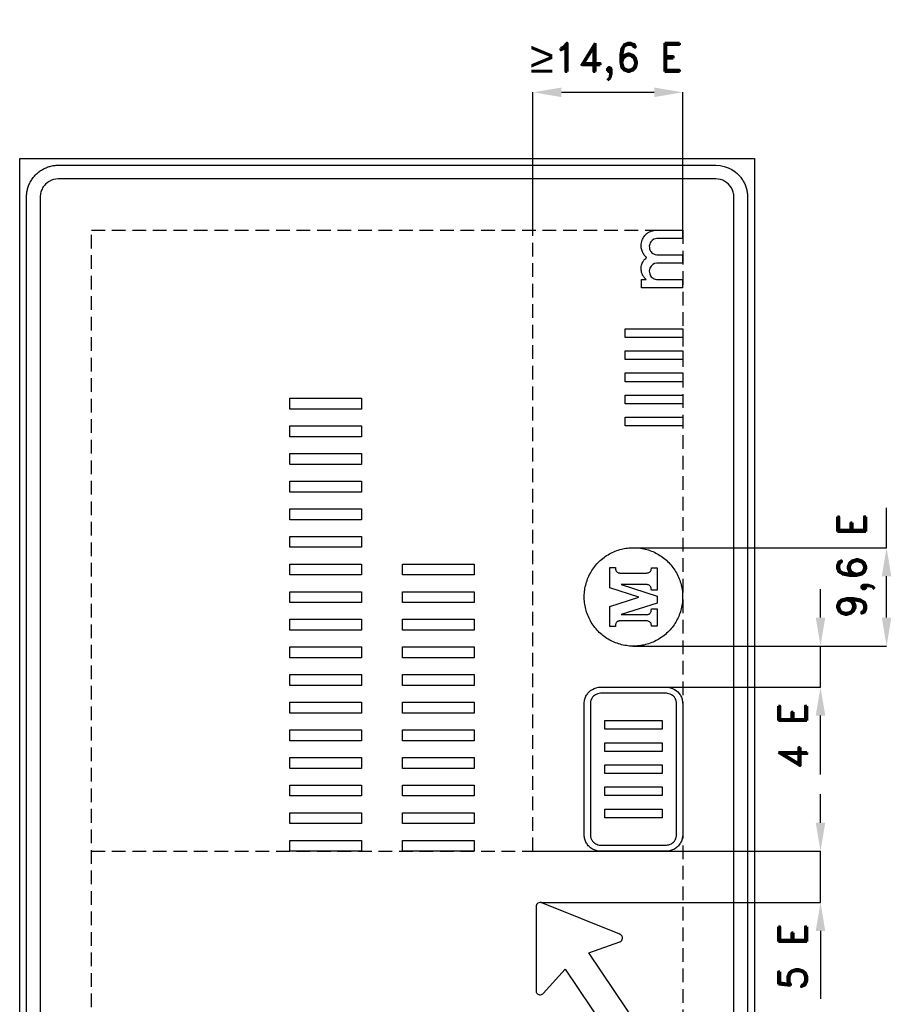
# Model space of a CAD drawing. Header units: millimetres. Extents: x -1096 to 3205, y 667 to 9904.
# Tile 3 of 3: x -621 to 3205, y 5583 to 9904. Entities that reach past the tile are written whole.
import ezdxf

# ---------------------------------------------------------------- set-up
doc = ezdxf.new("R2010")
doc.units = ezdxf.units.MM
doc.header["$LTSCALE"] = 5
doc.linetypes.add('ČÁRKOVANÁX2', pattern=[1.5, 1, -0.5])
doc.layers.add('Kóty', color=2, linetype='Continuous')
doc.layers.add('Značka', color=7, linetype='Continuous')
doc.styles.get("Standard").update_dxf_attribs({"font": 'romand.shx', "height": 125})

msp = doc.modelspace()

# ---------------------------------------------------------------- linework, layer by layer
at = {"layer": 'Kóty'}
for p, q in [((1632.2, 8980.1), (1632.2, 9585.2)), ((1757.2, 9585.1), (2164.2, 9585.1)), ((2289.2, 8980.1), (2289.2, 9585.2)), ((2076, 7586.7), (2894.3, 7586.7)), ((2076, 7586.7), (3184.3, 7586.7)), ((3184.2, 7279.8), (3184.2, 7461.7)), ((2894.2, 7279.8), (2894.2, 7404.8)), ((2070.4, 7154.8), (3184.3, 7154.8)), ((2071.3, 7154.8), (2894.3, 7154.8)), ((2084.5, 6974.8), (2894.3, 6974.8)), ((2894.2, 6590.9), (2894.2, 6849.8)), ((2894.2, 6379.8), (2894.2, 6504.8)), ((1632.2, 6254.8), (2894.3, 6254.8)), ((1666, 6029.8), (2894.3, 6029.8)), ((2894.2, 5904.8), (2894.2, 5606.8))]:
    msp.add_line(p, q, dxfattribs=at)
at = {"layer": 'Kóty', "color": 6, "linetype": 'ČÁRKOVANÁX2', "ltscale": 12}
for p, q in [((1632.2, 6254.8), (1632.2, 8980.1)), ((-305.8, 6254.8), (1632.2, 6254.8))]:
    msp.add_line(p, q, dxfattribs=at)
at = {"layer": 'Kóty'}
for points in [[(3184.3, 7586.7), (3184.3, 7761)], [(2894.3, 6974.8), (2894.2, 7155)], [(2894.3, 6029.8), (2894.2, 6254.8)]]:
    msp.add_lwpolyline(points, dxfattribs=at)
for points in [[(1757.2, 9605.9), (1757.2, 9564.2), (1632.2, 9585.1)], [(2164.2, 9605.9), (2164.2, 9564.2), (2289.2, 9585.1)], [(3163.3, 7461.7), (3205, 7461.7), (3184.2, 7586.7)], [(2873.3, 7279.8), (2915, 7279.8), (2894.2, 7154.8)], [(3163.3, 7279.8), (3205, 7279.8), (3184.2, 7154.8)], [(2873.3, 6849.8), (2915, 6849.8), (2894.2, 6974.8)], [(2873.3, 6379.8), (2915, 6379.8), (2894.2, 6254.8)], [(2873.3, 5904.8), (2915, 5904.8), (2894.2, 6029.8)]]:
    msp.add_solid(points, dxfattribs=at)
at = {"layer": 'Značka', "color": 5}
for points in [[(2604.2, 1295.1), (-620.8, 1295.1), (-620.8, 9295.1), (2604.2, 9295.1), (2604.2, 1295.1)], [(2289.2, 8509.2), (2037.2, 8509.2), (2037.2, 8547.4), (2289.2, 8547.4), (2289.2, 8509.2)], [(2289.2, 8412.2), (2037.2, 8412.2), (2037.2, 8450.4), (2289.2, 8450.4), (2289.2, 8412.2)], [(2289.2, 8315.2), (2037.2, 8315.2), (2037.2, 8353.4), (2289.2, 8353.4), (2289.2, 8315.2)], [(2289.2, 8218.2), (2037.2, 8218.2), (2037.2, 8256.4), (2289.2, 8256.4), (2289.2, 8218.2)], [(879.2, 8194.6), (564.2, 8194.6), (564.2, 8242.4), (879.2, 8242.4), (879.2, 8194.6)], [(2289.2, 8121.2), (2037.2, 8121.2), (2037.2, 8159.4), (2289.2, 8159.4), (2289.2, 8121.2)], [(879.2, 8073.4), (564.2, 8073.4), (564.2, 8121.1), (879.2, 8121.1), (879.2, 8073.4)], [(879.2, 7952.2), (564.2, 7952.2), (564.2, 7999.9), (879.2, 7999.9), (879.2, 7952.2)], [(879.2, 7830.9), (564.2, 7830.9), (564.2, 7878.7), (879.2, 7878.7), (879.2, 7830.9)], [(879.2, 7709.7), (564.2, 7709.7), (564.2, 7757.4), (879.2, 7757.4), (879.2, 7709.7)], [(879.2, 7588.4), (564.2, 7588.4), (564.2, 7636.2), (879.2, 7636.2), (879.2, 7588.4)], [(879.2, 7467.2), (564.2, 7467.2), (564.2, 7514.9), (879.2, 7514.9), (879.2, 7467.2)], [(1374.2, 7467.2), (1059.2, 7467.2), (1059.2, 7514.9), (1374.2, 7514.9), (1374.2, 7467.2)], [(879.2, 7345.9), (564.2, 7345.9), (564.2, 7393.7), (879.2, 7393.7), (879.2, 7345.9)], [(1374.2, 7345.9), (1059.2, 7345.9), (1059.2, 7393.7), (1374.2, 7393.7), (1374.2, 7345.9)], [(879.2, 7224.7), (564.2, 7224.7), (564.2, 7272.4), (879.2, 7272.4), (879.2, 7224.7)], [(1374.2, 7224.7), (1059.2, 7224.7), (1059.2, 7272.4), (1374.2, 7272.4), (1374.2, 7224.7)], [(879.2, 7103.5), (564.2, 7103.5), (564.2, 7151.2), (879.2, 7151.2), (879.2, 7103.5)], [(1374.2, 7103.5), (1059.2, 7103.5), (1059.2, 7151.2), (1374.2, 7151.2), (1374.2, 7103.5)], [(879.2, 6982.2), (564.2, 6982.2), (564.2, 7030), (879.2, 7030), (879.2, 6982.2)], [(1374.2, 6982.2), (1059.2, 6982.2), (1059.2, 7030), (1374.2, 7030), (1374.2, 6982.2)], [(879.2, 6861), (564.2, 6861), (564.2, 6908.7), (879.2, 6908.7), (879.2, 6861)], [(1374.2, 6861), (1059.2, 6861), (1059.2, 6908.7), (1374.2, 6908.7), (1374.2, 6861)], [(2199.2, 6789.7), (1947.2, 6789.7), (1947.2, 6827.8), (2199.2, 6827.8), (2199.2, 6789.7)], [(879.2, 6739.7), (564.2, 6739.7), (564.2, 6787.5), (879.2, 6787.5), (879.2, 6739.7)], [(1374.2, 6739.7), (1059.2, 6739.7), (1059.2, 6787.5), (1374.2, 6787.5), (1374.2, 6739.7)], [(2199.2, 6692.7), (1947.2, 6692.7), (1947.2, 6730.9), (2199.2, 6730.9), (2199.2, 6692.7)], [(879.2, 6618.5), (564.2, 6618.5), (564.2, 6666.2), (879.2, 6666.2), (879.2, 6618.5)], [(1374.2, 6618.5), (1059.2, 6618.5), (1059.2, 6666.2), (1374.2, 6666.2), (1374.2, 6618.5)], [(2199.2, 6595.7), (1947.2, 6595.7), (1947.2, 6633.9), (2199.2, 6633.9), (2199.2, 6595.7)], [(879.2, 6497.2), (564.2, 6497.2), (564.2, 6545), (879.2, 6545), (879.2, 6497.2)], [(1374.2, 6497.2), (1059.2, 6497.2), (1059.2, 6545), (1374.2, 6545), (1374.2, 6497.2)], [(2199.2, 6498.7), (1947.2, 6498.7), (1947.2, 6536.9), (2199.2, 6536.9), (2199.2, 6498.7)], [(2199.2, 6401.7), (1947.2, 6401.7), (1947.2, 6439.9), (2199.2, 6439.9), (2199.2, 6401.7)], [(879.2, 6376), (564.2, 6376), (564.2, 6423.7), (879.2, 6423.7), (879.2, 6376)], [(1374.2, 6376), (1059.2, 6376), (1059.2, 6423.7), (1374.2, 6423.7), (1374.2, 6376)], [(879.2, 6254.8), (564.2, 6254.8), (564.2, 6302.5), (879.2, 6302.5), (879.2, 6254.8)], [(1374.2, 6254.8), (1059.2, 6254.8), (1059.2, 6302.5), (1374.2, 6302.5), (1374.2, 6254.8)], [(2154.2, 5398), (1877.4, 5808.3)]]:
    msp.add_lwpolyline(points, dxfattribs=at)
for points in [[(-590.8, 1465.1), (-590.8, 9125.1), (-590.8, 9125.6), (-590.8, 9126.2, -0.032192), (-589.6, 9144.2, -0.035444), (-585.9, 9162, -0.036254), (-580.1, 9179.2, -0.03443), (-571.9, 9195.4, -0.033712), (-561.8, 9210.5, -0.034075), (-549.8, 9224.1, -0.034219), (-536.2, 9236.1, -0.034238), (-521.2, 9246.1, -0.034016), (-504.9, 9254.2, -0.033417), (-487.8, 9260.1, -0.034151), (-470, 9263.9, -0.036731), (-451.9, 9265.1), (-451.4, 9265.1), (-450.8, 9265.1), (2434.2, 9265.1), (2434.7, 9265.1), (2435.3, 9265.1), (2453.3, 9263.8), (2471.1, 9260.1), (2488.3, 9254.3), (2504.5, 9246.1), (2519.6, 9236.1, -0.034079), (2533.2, 9224.1, -0.034203), (2545.2, 9210.5, -0.034206), (2555.2, 9195.4, -0.034046), (2563.3, 9179.2, -0.033401), (2569.2, 9162, -0.034126), (2572.9, 9144.2, -0.036745), (2574.2, 9126.2), (2574.2, 9125.6), (2574.2, 9125.1), (2574.2, 1465.1)], [(2514.2, 1465.1), (2514.2, 9125.1), (2514.2, 9125.4), (2514.2, 9125.7, 0.032184), (2513.4, 9136, 0.035448), (2511.3, 9146.2, 0.036282), (2508, 9156, 0.034422), (2503.3, 9165.2), (2497.6, 9173.9), (2490.7, 9181.6), (2483, 9188.5), (2474.3, 9194.2), (2465.1, 9198.9), (2455.3, 9202.2), (2445.1, 9204.4), (2434.8, 9205.1), (2434.5, 9205.1), (2434.2, 9205.1), (-450.8, 9205.1), (-451.1, 9205.1), (-451.5, 9205.1), (-461.8, 9204.3), (-471.9, 9202.2), (-481.8, 9198.9), (-491, 9194.2), (-499.6, 9188.5), (-507.4, 9181.6, 0.03423), (-514.3, 9173.9, 0.0342), (-520, 9165.2, 0.034034), (-524.6, 9156, 0.033425), (-528, 9146.2, 0.034147), (-530.1, 9136, 0.03674), (-530.8, 9125.7), (-530.8, 9125.4), (-530.8, 9125.1), (-530.8, 1465.1)], [(2289.1, 8727.4), (2109.1, 8727.4), (2109.1, 8763.6), (2129.1, 8763.6), (2126.9, 8765.5), (2124.8, 8767.5, -0.053801), (2116.8, 8777.4, -0.054635), (2111, 8788.8, -0.049776), (2107.8, 8799.6, -0.04991), (2106.7, 8810.9, -0.044587), (2107.5, 8820.9, -0.045335), (2110.1, 8830.6, -0.041532), (2114.1, 8839.6), (2119.3, 8847.8), (2122.9, 8852.3), (2127, 8856.4), (2129.2, 8858.3), (2131.6, 8860.1), (2129.1, 8862.3), (2126.6, 8864.5, -0.072076), (2116.1, 8878, -0.066461), (2109.5, 8893.9, -0.035519), (2107.5, 8902.7, -0.03584), (2106.8, 8911.7, -0.050518), (2107.8, 8924.5, -0.049638), (2111.4, 8937, -0.068285), (2119.9, 8952.8, -0.073292), (2132.4, 8965.5, -0.056843), (2144.2, 8973, -0.048851), (2157.4, 8977.8), (2162.2, 8979), (2167.1, 8979.8), (2169.3, 8979.9), (2171.6, 8980.1), (2289.1, 8980.1), (2289.1, 8943.9), (2178.8, 8943.9), (2177.5, 8943.9), (2176.1, 8943.8), (2169.4, 8942.7), (2163, 8940.2), (2155.3, 8935.2, 0.066925), (2149.2, 8928.4, 0.073495), (2144.6, 8919.3, 0.074325), (2142.8, 8909.4, 0.080747), (2143.9, 8898.4, 0.080688), (2148.4, 8888.3, 0.070551), (2154.4, 8881.1, 0.075414), (2162.1, 8875.9), (2168.6, 8873.4), (2175.4, 8872), (2176.4, 8871.9), (2177.4, 8871.8), (2289.1, 8871.8), (2289.1, 8835.7), (2178.1, 8835.7), (2176.6, 8835.6), (2175.1, 8835.6), (2166.1, 8833.5), (2158, 8828.9, 0.07473), (2150.6, 8821.9, 0.073802), (2145.6, 8813.1, 0.089059), (2142.8, 8800.7, 0.093661), (2144.6, 8788.2, 0.073312), (2148.5, 8779.6, 0.071135), (2154.8, 8772.5, 0.076976), (2163.8, 8766.7, 0.077945), (2174, 8763.9), (2175.4, 8763.7), (2176.8, 8763.6), (2289.1, 8763.6), (2289.1, 8727.4)], [(2073.2, 7586.8), (2074.6, 7586.8), (2076, 7586.7, -0.032169), (2104.1, 7584.6, -0.035727), (2131.8, 7578.7, -0.036655), (2158.5, 7569.4, -0.034746), (2183.6, 7556.4, -0.034036), (2206.9, 7540.5, -0.034443), (2227.9, 7521.5, -0.034553), (2246.3, 7500.1, -0.034437), (2261.6, 7476.3, -0.034389), (2273.9, 7450.8, -0.034424), (2282.5, 7423.9, -0.034425), (2287.8, 7396.2, -0.034418), (2289.1, 7367.9, -0.034415), (2287, 7339.8, -0.034413), (2281.1, 7312.1, -0.034422), (2271.7, 7285.5, -0.034427), (2258.8, 7260.3, -0.034419), (2242.9, 7237, -0.034425), (2223.9, 7216, -0.034399), (2202.5, 7197.6, -0.034404), (2178.7, 7182.3, -0.034422), (2153.2, 7170.1, -0.034439), (2126.3, 7161.4, -0.034425), (2098.6, 7156.2, -0.034412), (2070.3, 7154.8, -0.034402), (2042.2, 7156.9, -0.034412), (2014.5, 7162.9, -0.034418), (1987.9, 7172.2, -0.034393), (1962.7, 7185.1, -0.034403), (1939.4, 7201.1, -0.034404), (1918.4, 7220, -0.034427), (1900, 7241.5, -0.03442), (1884.7, 7265.2, -0.034421), (1872.5, 7290.7, -0.034417), (1863.8, 7317.6, -0.034413), (1858.6, 7345.4, -0.034417), (1857.2, 7373.6, -0.034416), (1859.3, 7401.8, -0.034419), (1865.3, 7429.4, -0.03442), (1874.6, 7456.1, -0.034423), (1887.5, 7481.2, -0.034421), (1903.5, 7504.5, -0.034406), (1922.4, 7525.5, -0.034421), (1943.9, 7543.9, -0.034472), (1967.6, 7559.2, -0.034394), (1993.1, 7571.5, -0.034056), (2020, 7580.1, -0.032787), (2046.4, 7585.2, -0.034271), (2073.2, 7586.8)], [(2176.7, 7343), (2019.3, 7293), (2129.1, 7293), (2129.8, 7293), (2130.5, 7293), (2133.6, 7293.2), (2136.8, 7293.7), (2139.2, 7294.4), (2141.6, 7295.4), (2143.6, 7296.6), (2145.4, 7298.1), (2147, 7299.8), (2148.3, 7301.8), (2149.6, 7304.5), (2150.5, 7307.3, 0.035715), (2151.4, 7311.9, 0.027136), (2151.7, 7316.5), (2151.7, 7317.3), (2151.7, 7318), (2176.7, 7318), (2176.7, 7242.6), (2151.9, 7242.6), (2151.9, 7243.4, 0.003688), (2151.9, 7244.1, 0.018168), (2151.8, 7246.7), (2151.4, 7249.2), (2150.9, 7251.5), (2150.2, 7253.8), (2149, 7256.3), (2147.4, 7258.6), (2145.6, 7260.5), (2143.5, 7262), (2140.8, 7263.5), (2137.9, 7264.5), (2134, 7265.4), (2130.1, 7265.7), (2129.5, 7265.8), (2128.9, 7265.8), (2017.6, 7265.8), (2017, 7265.8), (2016.3, 7265.8), (2014, 7265.7), (2011.7, 7265.5), (2010.2, 7265.3), (2008.7, 7265), (2006.3, 7264.3), (2004, 7263.4), (2002, 7262.2), (2000.2, 7260.8), (1998.6, 7259), (1997.3, 7257.1), (1996.1, 7254.6), (1995.3, 7252.1, 0.038379), (1994.4, 7247.6, 0.0293), (1994.2, 7243.1), (1994.2, 7242.2), (1994.2, 7241.4), (1969.7, 7241.4), (1969.7, 7328.2), (2096.9, 7369.1), (1969.7, 7409.9), (1969.7, 7500.1), (1994.2, 7500.1), (1994.2, 7499.3), (1994.2, 7498.4, 0.02592), (1994.4, 7493.9, 0.041568), (1995.3, 7489.4), (1996.1, 7486.8), (1997.3, 7484.4), (1998.6, 7482.4), (2000.2, 7480.7), (2002, 7479.2), (2004, 7478.1), (2006.3, 7477.1), (2008.7, 7476.5), (2010.2, 7476.2), (2011.7, 7475.9), (2014, 7475.7), (2016.3, 7475.6), (2017, 7475.6), (2017.6, 7475.6), (2128.9, 7475.6), (2129.5, 7475.7), (2130.1, 7475.7), (2134, 7476.1), (2137.9, 7476.9), (2140.8, 7478), (2143.5, 7479.4), (2145.6, 7481), (2147.4, 7482.9), (2149.2, 7485.5), (2150.4, 7488.4), (2151, 7490.3), (2151.4, 7492.3), (2151.8, 7494.8, 0.020142), (2151.9, 7497.3), (2151.9, 7498), (2151.9, 7498.8), (2176.7, 7498.8), (2176.7, 7399.9), (2151.7, 7399.9), (2151.7, 7400.7), (2151.7, 7401.5, 0.024289), (2151.4, 7406.1, 0.038657), (2150.5, 7410.7), (2149.6, 7413.5), (2148.3, 7416.2), (2147, 7418.2), (2145.5, 7419.9), (2143.7, 7421.4), (2141.7, 7422.6), (2139.3, 7423.6), (2136.9, 7424.3), (2133.7, 7424.8), (2130.6, 7425), (2129.9, 7425), (2129.2, 7425), (2019.4, 7425), (2176.7, 7374.7), (2176.7, 7343)], [(2289.2, 6326.8), (2289.2, 6326.5), (2289.2, 6326.2, -0.032176), (2288.5, 6316.9, -0.035445), (2286.6, 6307.8, -0.036269), (2283.6, 6298.9, -0.03441), (2279.4, 6290.6, -0.033691), (2274.2, 6282.8, -0.034092), (2268.1, 6275.8), (2261.1, 6269.7), (2253.3, 6264.5), (2245, 6260.3), (2236.2, 6257.3), (2227, 6255.4), (2217.7, 6254.8), (2217.4, 6254.8), (2217.2, 6254.8), (1929.2, 6254.8), (1928.9, 6254.8), (1928.6, 6254.8), (1919.3, 6255.4), (1910.2, 6257.3), (1901.3, 6260.3), (1893, 6264.5), (1885.2, 6269.7), (1878.2, 6275.8, -0.034205), (1872.1, 6282.8, -0.034243), (1866.9, 6290.6, -0.034037), (1862.7, 6298.9, -0.033411), (1859.7, 6307.8, -0.03412), (1857.8, 6316.9, -0.036746), (1857.2, 6326.2), (1857.2, 6326.5), (1857.2, 6326.8), (1857.2, 6902.8), (1857.2, 6903), (1857.2, 6903.3, -0.032175), (1857.8, 6912.6, -0.035438), (1859.7, 6921.8, -0.036266), (1862.7, 6930.6, -0.034447), (1866.9, 6938.9, -0.033722), (1872.1, 6946.7, -0.034128), (1878.2, 6953.7), (1885.2, 6959.9), (1893, 6965), (1901.3, 6969.2), (1910.2, 6972.2), (1919.3, 6974.1), (1928.6, 6974.8), (1928.9, 6974.8), (1929.2, 6974.8), (2217.2, 6974.8), (2217.4, 6974.8), (2217.7, 6974.8), (2227, 6974.1), (2236.2, 6972.2), (2245, 6969.2), (2253.3, 6965), (2261.1, 6959.8), (2268.1, 6953.7), (2274.3, 6946.7, -0.034265), (2279.4, 6938.9, -0.034059), (2283.6, 6930.6, -0.033411), (2286.6, 6921.8, -0.03413), (2288.5, 6912.6, -0.036747), (2289.2, 6903.3), (2289.2, 6903), (2289.2, 6902.8), (2289.2, 6326.8)], [(2289.2, 6326.8), (2289.2, 6326.5), (2289.2, 6326.2, -0.032176), (2288.5, 6316.9, -0.035445), (2286.6, 6307.8, -0.036269), (2283.6, 6298.9, -0.03441), (2279.4, 6290.6, -0.033691), (2274.2, 6282.8, -0.034092), (2268.1, 6275.8), (2261.1, 6269.7), (2253.3, 6264.5), (2245, 6260.3), (2236.2, 6257.3), (2227, 6255.4), (2217.7, 6254.8), (2217.4, 6254.8), (2217.2, 6254.8), (1929.2, 6254.8), (1928.9, 6254.8), (1928.6, 6254.8), (1919.3, 6255.4), (1910.2, 6257.3), (1901.3, 6260.3), (1893, 6264.5), (1885.2, 6269.7), (1878.2, 6275.8, -0.034205), (1872.1, 6282.8, -0.034243), (1866.9, 6290.6, -0.034037), (1862.7, 6298.9, -0.033411), (1859.7, 6307.8, -0.03412), (1857.8, 6316.9, -0.036746), (1857.2, 6326.2), (1857.2, 6326.5), (1857.2, 6326.8), (1857.2, 6902.8), (1857.2, 6903), (1857.2, 6903.3, -0.032175), (1857.8, 6912.6, -0.035438), (1859.7, 6921.8, -0.036266), (1862.7, 6930.6, -0.034447), (1866.9, 6938.9, -0.033722), (1872.1, 6946.7, -0.034128), (1878.2, 6953.7), (1885.2, 6959.9), (1893, 6965), (1901.3, 6969.2), (1910.2, 6972.2), (1919.3, 6974.1), (1928.6, 6974.8), (1928.9, 6974.8), (1929.2, 6974.8), (2217.2, 6974.8), (2217.4, 6974.8), (2217.7, 6974.8), (2227, 6974.1), (2236.2, 6972.2), (2245, 6969.2), (2253.3, 6965), (2261.1, 6959.8), (2268.1, 6953.7), (2274.3, 6946.7, -0.034265), (2279.4, 6938.9, -0.034059), (2283.6, 6930.6, -0.033411), (2286.6, 6921.8, -0.03413), (2288.5, 6912.6, -0.036747), (2289.2, 6903.3), (2289.2, 6903), (2289.2, 6902.8), (2289.2, 6326.8)], [(2262.2, 6326.8), (2262.2, 6902.8), (2262.2, 6902.9), (2262.2, 6903.1, 0.03218), (2261.8, 6908.9, 0.035423), (2260.6, 6914.6, 0.036234), (2258.7, 6920.2), (2256.1, 6925.4), (2252.8, 6930.2), (2249, 6934.6), (2244.6, 6938.4), (2239.8, 6941.7), (2234.6, 6944.3), (2229, 6946.2), (2223.3, 6947.4), (2217.5, 6947.8), (2217.3, 6947.8), (2217.2, 6947.8), (1929.2, 6947.8), (1929, 6947.8), (1928.8, 6947.8), (1923, 6947.4), (1917.3, 6946.2), (1911.8, 6944.3), (1906.6, 6941.7), (1901.7, 6938.4), (1897.3, 6934.6), (1893.5, 6930.2), (1890.2, 6925.4), (1887.6, 6920.2, 0.033402), (1885.8, 6914.6, 0.034101), (1884.5, 6908.9, 0.036732), (1884.2, 6903.1), (1884.2, 6902.9), (1884.2, 6902.8), (1884.2, 6326.8), (1884.2, 6326.6), (1884.2, 6326.4, 0.032196), (1884.6, 6320.6, 0.035457), (1885.8, 6314.9, 0.036273), (1887.6, 6309.4, 0.03444), (1890.2, 6304.2), (1893.5, 6299.3), (1897.3, 6294.9), (1901.7, 6291.1), (1906.6, 6287.8), (1911.8, 6285.2), (1917.3, 6283.4), (1923, 6282.1), (1928.8, 6281.8), (1929, 6281.8), (1929.2, 6281.8), (2217.2, 6281.8), (2217.3, 6281.8), (2217.5, 6281.8), (2223.3, 6282.2), (2229, 6283.4), (2234.6, 6285.2), (2239.8, 6287.8), (2244.6, 6291.1), (2249, 6294.9), (2252.8, 6299.3), (2256.1, 6304.2), (2258.7, 6309.4, 0.033422), (2260.6, 6314.9, 0.034136), (2261.8, 6320.6, 0.036749), (2262.2, 6326.4), (2262.2, 6326.6), (2262.2, 6326.8)], [(1877.4, 5808.3), (2012.9, 5857), (2013.7, 5857.3), (2014.5, 5857.7), (2017.5, 5859.4), (2020.1, 5861.7, 0.064224), (2022.6, 5865.3, 0.064186), (2024.2, 5869.3, 0.064016), (2024.8, 5873.6, 0.063895), (2024.4, 5877.9, 0.063537), (2022.9, 5882, 0.062279), (2020.5, 5885.6), (2018, 5888), (2015.1, 5889.9), (2014.3, 5890.3), (2013.5, 5890.6), (1670.8, 6028.6), (1670, 6028.9), (1669.1, 6029.1), (1665.7, 6029.8), (1662.2, 6029.8), (1657.9, 6028.8), (1654, 6026.8), (1650.7, 6023.9, 0.0631), (1648.2, 6020.3, 0.052182), (1646.8, 6017.1, 0.056933), (1646.2, 6013.6), (1646.1, 6012.8), (1646.1, 6011.9), (1645.6, 5642.4), (1645.6, 5641.6), (1645.7, 5640.7, 0.051475), (1646.3, 5637.3, 0.051536), (1647.6, 5634.1, 0.064108), (1650.1, 5630.5, 0.064123), (1653.3, 5627.6), (1657.2, 5625.6), (1661.4, 5624.6), (1665.7, 5624.5), (1669.9, 5625.6), (1673.1, 5627.1), (1675.8, 5629.2), (1676.4, 5629.8), (1677, 5630.4), (1772.9, 5737.9), (2002.2, 5398)]]:
    msp.add_lwpolyline(points, format="xyb", dxfattribs=at)
at = {"layer": 'Značka', "color": 6, "linetype": 'ČÁRKOVANÁX2', "ltscale": 12}
msp.add_lwpolyline([(2289.2, 1610.1), (-305.8, 1610.1), (-305.8, 8980.1), (2289.2, 8980.1), (2289.2, 1610.1)], dxfattribs=at)

# ---------------------------------------------------------------- texts
at = {"layer": 'Kóty', "insert": (1954.9, 9719.5), "char_height": 125, "attachment_point": 5}
msp.add_mtext('{\\fArial|b0|i0|c238|p34;\\H1.08333x;≥\\A1;\\Fromand|c238;\\H0.92308x;14,6 E}', dxfattribs=at)
at = {"layer": 'Kóty', "char_height": 125, "attachment_point": 5, "rotation": 90}
for s, insert in [('\\A1;9,6 E', (3049.8, 7507.9)), ('\\A1;4 E', (2771.7, 6760.8)), ('\\A1;5 E', (2771.7, 5791.9))]:
    msp.add_mtext(s, dxfattribs=dict(at, insert=insert))

doc.saveas('drawing.dxf')
